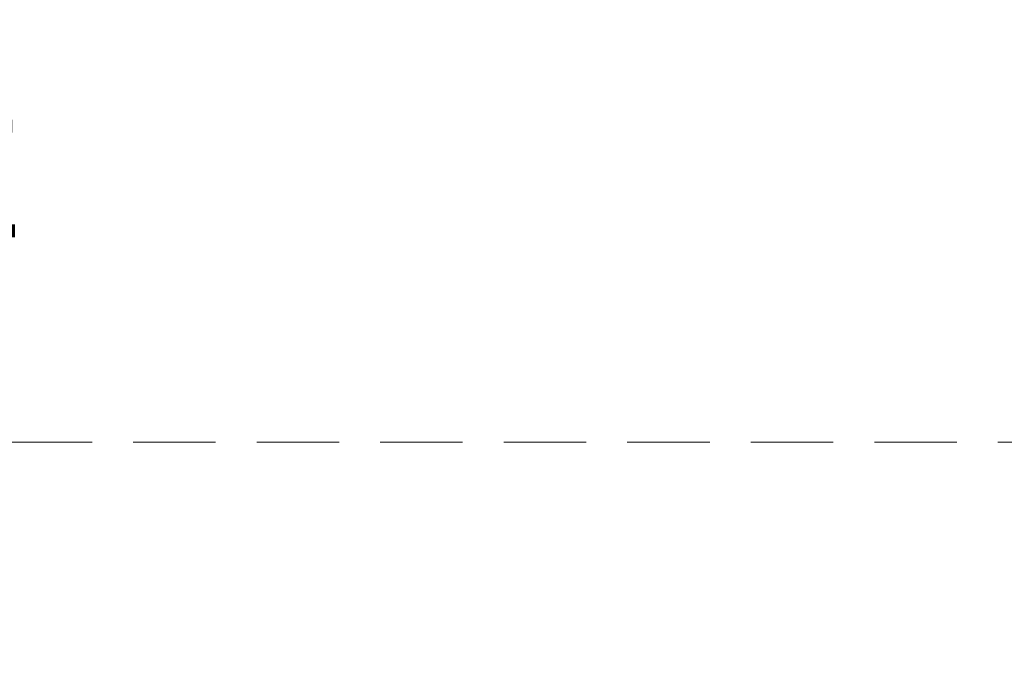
# Model space of a CAD drawing. Header units: inches. Extents: x 65192 to 78842, y -37594 to -36109.
# Tile 47 of 63: x 67275 to 67380, y -36282 to -36215. Entities that reach past the tile are written whole.
import ezdxf

# ---------------------------------------------------------------- set-up
doc = ezdxf.new("R2010")
doc.units = ezdxf.units.IN
doc.header["$MEASUREMENT"] = 0
doc.linetypes.add('HIDDEN', pattern=[0.375, 0.25, -0.125])
for name, color, linetype, lineweight in [('E-opisy', 240, 'Continuous', 25), ('p--dach', 7, 'Continuous', 30), ('p--opisy pomieszczeń', 7, 'Continuous', 0)]:
    doc.layers.add(name, color=color, linetype=linetype, lineweight=lineweight)
doc.styles.add('1-50', font='arial.ttf', dxfattribs={"width": 0.75, "height": 12.5})

msp = doc.modelspace()

# ---------------------------------------------------------------- linework, layer by layer
at = {"layer": 'p--dach', "linetype": 'HIDDEN', "lineweight": 20, "ltscale": 35}
msp.add_lwpolyline([(66434.14, -36259.55), (67714.14, -36259.55), (67714.14, -37103.95), (66434.14, -37103.95)], close=True, dxfattribs=at)

# ---------------------------------------------------------------- texts
at = {"layer": 'E-opisy', "color": 7, "linetype": 'Continuous', "insert": (67172.59, -36154.49), "char_height": 9, "width": 285.8923, "attachment_point": 1, "rotation": 359.7673, "style": '1-50'}
msp.add_mtext('{\\H1.3889x;gniazda wtykowe  ciągu kuchennego \\Pinstalować zgodnie z rys.W2\\P- wyposażenie pomieszczenia socjalnego}', dxfattribs=at)
at = {"layer": 'p--opisy pomieszczeń', "insert": (67172.65, -36225.28), "char_height": 12.5, "width": 106.8648, "attachment_point": 1, "style": '1-50'}
msp.add_mtext('POM.SOCJALNE', dxfattribs=at)

doc.saveas('drawing.dxf')
